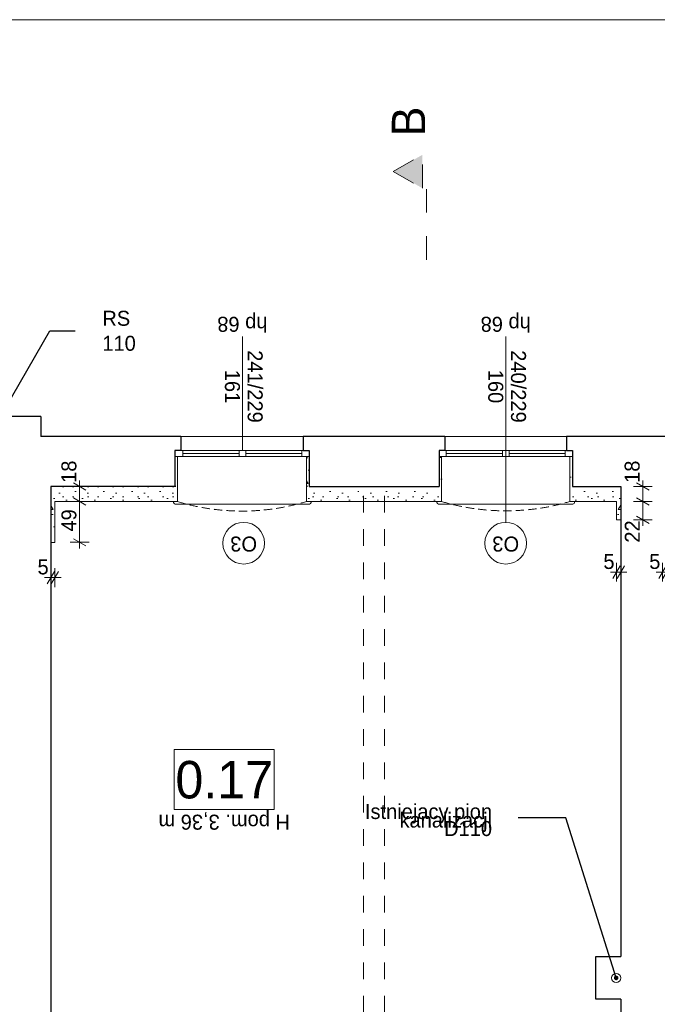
# Model space of a CAD drawing. Extents: x -145259 to -66341, y -2316 to 227384.
# Tile 21 of 143: x -114821 to -107170, y 55172 to 66984. Entities that reach past the tile are written whole.
import ezdxf

# ---------------------------------------------------------------- set-up
doc = ezdxf.new("R2010")
doc.units = 0
doc.header["$MEASUREMENT"] = 0
for name, pattern in [('Dashed', [564.444447, 282.222223, -282.222223]), ('Krawędzie ukryte', [150, 100, -50]), ('Przerywana', [400, 200, -200])]:
    doc.linetypes.add(name, pattern=pattern)
doc.layers.add('Arch ocieplenie', color=7, linetype='Continuous')
doc.layers.add('Arch wymiary', color=7, linetype='Continuous')
for name, color, linetype, lineweight in [('Arch ocieplenie_Nr_Pióra__21', 7, 'Continuous', 13), ('Arch opisy okien_Nr_Pióra__21', 7, 'Continuous', 13), ('Arch opisy_Nr_Pióra__1', 7, 'Continuous', 25), ('Arch opisy_Nr_Pióra__21', 7, 'Continuous', 13), ('arch przekroje_Nr_Pióra__21', 7, 'Continuous', 13), ('arch przekroje_Nr_Pióra__5', 7, 'Continuous', 13), ('ARCH TABELA_Nr_Pióra__21', 7, 'Continuous', 13), ('Arch wymiary_Nr_Pióra__21', 7, 'Continuous', 13), ('Arch wymiary_Nr_Pióra__5', 7, 'Continuous', 13), ('INWENT OPISY_Nr_Pióra__21', 7, 'Continuous', 13), ('INWENT STROPY_Nr_Pióra__21', 7, 'Continuous', 13), ('INWENT. OKNA_Nr_Pióra__21', 7, 'Continuous', 13), ('INWENT.ŚCIANY_Nr_Pióra__1', 7, 'Continuous', 25), ('INWENT.ŚCIANY_Nr_Pióra__21', 7, 'Continuous', 13)]:
    doc.layers.add(name, color=color, linetype=linetype, lineweight=lineweight)
doc.layers.add('INWENT kanalizacja_Nr_Pióra__118', color=7, linetype='Continuous', lineweight=13, true_color=0x573938)
doc.styles.add('GENERATED_STYLE_1', font='txt')
doc.styles.add('GENERATED_STYLE_4', font='txt')
doc.styles.add('GENERATED_STYLE_5', font='txt')
doc.styles.add('GENERATED_STYLE_6', font='txt')
doc.styles.add('GENERATED_STYLE_7', font='txt')
doc.styles.add('GENERATED_STYLE_8', font='txt')
doc.dimstyles.new('GENERATED_STYLE__1', dxfattribs={"dimtxt": 179.999995, "dimasz": 114, "dimexe": 0.18, "dimexo": 0, "dimgap": 0.09, "dimtad": 1, "dimdec": 0, "dimlfac": 0.1, "dimzin": 0, "dimdsep": 46, "dimtxsty": 'GENERATED_STYLE_1', "dimblk": 'ARROWHEAD_2', "dimblk1": 'ARROWHEAD_2', "dimblk2": 'ARROWHEAD_2', "dimcen": 0.09, "dimclrd": 7, "dimclre": 7, "dimclrt": 7, "dimazin": 0, "dimtfac": 1, "dimtdec": 4, "dimtmove": 0, "dimatfit": 3, "dimfxl": 0, "dimtolj": 1, "dimtzin": 0, "dimarcsym": 0})
doc.dimstyles.new('GENERATED_STYLE__2', dxfattribs={"dimtxt": 179.999995, "dimasz": 114, "dimexe": 0.18, "dimexo": 0, "dimgap": 0.09, "dimtad": 1, "dimtih": 1, "dimtoh": 1, "dimdec": 0, "dimlfac": 0.1, "dimzin": 0, "dimdsep": 46, "dimtxsty": 'GENERATED_STYLE_1', "dimblk": 'ARROWHEAD_2', "dimblk1": 'ARROWHEAD_2', "dimblk2": 'ARROWHEAD_2', "dimcen": 0.09, "dimclrd": 7, "dimclre": 7, "dimclrt": 7, "dimazin": 0, "dimtfac": 1, "dimtdec": 4, "dimtmove": 0, "dimatfit": 3, "dimfxl": 0, "dimtolj": 1, "dimtzin": 0, "dimarcsym": 0})
doc.dimstyles.new('GENERATED_STYLE__9', dxfattribs={"dimtxt": 0.18, "dimasz": 109.44, "dimexe": 0.18, "dimexo": 0.0625, "dimgap": 0.09, "dimtad": 0, "dimtih": 1, "dimtoh": 1, "dimdec": 4, "dimzin": 0, "dimdsep": 46, "dimcen": 0.09, "dimadec": 0, "dimazin": 0, "dimtfac": 1, "dimtdec": 4, "dimtmove": 0, "dimatfit": 3, "dimldrblk": 'ARROWHEAD_11', "dimfxl": 0, "dimtolj": 1, "dimtzin": 0, "dimarcsym": 0})
pattern_1 = [(0, (0, 0), (0, 623.5383), [60, -300]), (0, (180, 311.8), (0, 623.5383), [60, -300]), (60, (0, 0), (-540, 311.7692), [60, -300]), (60, (360, 0), (-540, 311.7692), [60, -300]), (120, (60, 0), (540, 311.7692), [60, -300]), (120, (420, 0), (540, 311.7692), [60, -300]), (0, (0, 60), (0, 120), [0, -120, 0, -180.00001]), (45, (60, 60), (-84.85282, 84.85282), [0, -90, 0, -150.00001])]

# ---------------------------------------------------------------- blocks, each defined once
blk = doc.blocks.new('Ściana_65', base_point=(-108189, 61384))
at = {"layer": 'Arch ocieplenie_Nr_Pióra__21', "linetype": 'Continuous'}
h = blk.add_hatch(dxfattribs=at)
h.set_pattern_fill('Structural_Concrete', color=256, style=0, pattern_type=2)
h.set_pattern_definition(pattern_1)
h.paths.add_polyline_path([(-108189, 61384), (-108189, 61744), (-108219, 61744), (-108219, 61204)], flags=0)
for p, q in [((-108189, 61744), (-108219, 61744)), ((-108219, 61744), (-108219, 61204)), ((-108189, 61384), (-108189, 61744))]:
    blk.add_line(p, q, dxfattribs=at)
blk = doc.blocks.new('Ściana_67', base_point=(-109789, 61384))
at = {"layer": 'Arch ocieplenie_Nr_Pióra__21', "linetype": 'Continuous'}
h = blk.add_hatch(dxfattribs=at)
h.set_pattern_fill('Structural_Concrete', color=256, style=0, pattern_type=2)
h.set_pattern_definition(pattern_1)
h.paths.add_polyline_path([(-109759, 61204), (-109759, 61744), (-109789, 61744), (-109789, 61384)], flags=0)
for p, q in [((-109759, 61744), (-109789, 61744)), ((-109789, 61744), (-109789, 61384)), ((-109759, 61204), (-109759, 61744))]:
    blk.add_line(p, q, dxfattribs=at)
blk = doc.blocks.new('Ściana_68', base_point=(-112959, 61384))
at = {"layer": 'Arch ocieplenie_Nr_Pióra__21', "linetype": 'Continuous'}
h = blk.add_hatch(dxfattribs=at)
h.set_pattern_fill('Structural_Concrete', color=256, style=0, pattern_type=2)
h.set_pattern_definition(pattern_1)
h.paths.add_polyline_path([(-112929, 61204), (-112929, 61744), (-112959, 61744), (-112959, 61384)], flags=0)
for p, q in [((-112929, 61744), (-112959, 61744)), ((-112959, 61744), (-112959, 61384)), ((-112929, 61204), (-112929, 61744))]:
    blk.add_line(p, q, dxfattribs=at)
blk = doc.blocks.new('Ściana_69', base_point=(-111349, 61384))
at = {"layer": 'Arch ocieplenie_Nr_Pióra__21', "linetype": 'Continuous'}
h = blk.add_hatch(dxfattribs=at)
h.set_pattern_fill('Structural_Concrete', color=256, style=0, pattern_type=2)
h.set_pattern_definition(pattern_1)
h.paths.add_polyline_path([(-111349, 61384), (-111349, 61744), (-111379, 61744), (-111379, 61204)], flags=0)
for p, q in [((-111349, 61744), (-111379, 61744)), ((-111379, 61744), (-111379, 61204)), ((-111349, 61384), (-111349, 61744))]:
    blk.add_line(p, q, dxfattribs=at)
blk = doc.blocks.new('Ściana_71', base_point=(-109789, 61384))
at = {"layer": 'Arch ocieplenie_Nr_Pióra__21', "linetype": 'Continuous'}
h = blk.add_hatch(dxfattribs=at)
h.set_pattern_fill('Structural_Concrete', color=256, style=0, pattern_type=2)
h.set_pattern_definition(pattern_1)
h.paths.add_polyline_path([(-109789, 61384), (-111349, 61384), (-111379, 61204), (-109759, 61204)], flags=0)
for p, q in [((-109789, 61384), (-111349, 61384)), ((-111379, 61204), (-109759, 61204))]:
    blk.add_line(p, q, dxfattribs=at)
blk = doc.blocks.new('Ściana_72', base_point=(-112959, 61384))
at = {"layer": 'Arch ocieplenie_Nr_Pióra__21', "linetype": 'Continuous'}
h = blk.add_hatch(dxfattribs=at)
h.set_pattern_fill('Structural_Concrete', color=256, style=0, pattern_type=2)
h.set_pattern_definition(pattern_1)
h.paths.add_polyline_path([(-112959, 61384), (-114449, 61384), (-114399, 61204), (-112929, 61204)], flags=0)
for p, q in [((-112959, 61384), (-114449, 61384)), ((-114399, 61204), (-112929, 61204))]:
    blk.add_line(p, q, dxfattribs=at)
blk = doc.blocks.new('Ściana_74', base_point=(-114449, 61384))
at = {"layer": 'Arch ocieplenie_Nr_Pióra__21', "linetype": 'Continuous'}
h = blk.add_hatch(dxfattribs=at)
h.set_pattern_fill('Structural_Concrete', color=256, style=0, pattern_type=2)
h.set_pattern_definition(pattern_1)
h.paths.add_polyline_path([(-114449, 61384), (-114449, 60714), (-114399, 60714), (-114399, 61204)], flags=0)
for p, q in [((-114449, 61384), (-114449, 60714)), ((-114399, 60714), (-114399, 61204)), ((-114449, 60714), (-114399, 60714))]:
    blk.add_line(p, q, dxfattribs=at)
blk = doc.blocks.new('Ściana_75', base_point=(-107609, 61384))
at = {"layer": 'Arch ocieplenie_Nr_Pióra__21', "linetype": 'Continuous'}
h = blk.add_hatch(dxfattribs=at)
h.set_pattern_fill('Structural_Concrete', color=256, style=0, pattern_type=2)
h.set_pattern_definition(pattern_1)
h.paths.add_polyline_path([(-107659, 61204), (-107659, 60984), (-107609, 60984), (-107609, 61384)], flags=0)
for p, q in [((-107609, 60984), (-107609, 61384)), ((-107659, 61204), (-107659, 60984)), ((-107659, 60984), (-107609, 60984))]:
    blk.add_line(p, q, dxfattribs=at)
blk = doc.blocks.new('Ściana_77', base_point=(-107609, 61384))
at = {"layer": 'Arch ocieplenie_Nr_Pióra__21', "linetype": 'Continuous'}
h = blk.add_hatch(dxfattribs=at)
h.set_pattern_fill('Structural_Concrete', color=256, style=0, pattern_type=2)
h.set_pattern_definition(pattern_1)
h.paths.add_polyline_path([(-107609, 61384), (-108189, 61384), (-108219, 61204), (-107659, 61204)], flags=0)
for p, q in [((-107609, 61384), (-108189, 61384)), ((-108219, 61204), (-107659, 61204))]:
    blk.add_line(p, q, dxfattribs=at)
blk = doc.blocks.new('*D1295')
at = {"layer": 'Arch wymiary_Nr_Pióra__5', "linetype": 'Continuous'}
for p, q in [((-113989, 61204), (-114214, 61204)), ((-114177, 61247), (-114027, 61160)), ((-114102, 60714), (-114102, 61204)), ((-113989, 60714), (-114214, 60714)), ((-114177, 60757), (-114027, 60670)), ((-114102, 60640), (-114102, 60714))]:
    blk.add_line(p, q, dxfattribs=at)
at = {"layer": 'Arch wymiary_Nr_Pióra__21', "char_height": 180, "attachment_point": 7, "rotation": 90, "style": 'GENERATED_STYLE_1'}
for s, insert in [('{18}', (-114138, 61427)), ('{49}', (-114138, 60843))]:
    blk.add_mtext(s, dxfattribs=dict(at, insert=insert))
blk = doc.blocks.new('ARROWHEAD_2')
at = {"color": 0, "linetype": 'Continuous', "lineweight": 0}
for p, q in [((0, 0), (-1, 0)), ((-0.38, -0.66), (0.38, 0.66))]:
    blk.add_line(p, q, dxfattribs=at)
blk = doc.blocks.new('*D1296')
at = {"layer": 'Arch wymiary_Nr_Pióra__5', "linetype": 'Continuous'}
for p, q in [((-114027, 61340), (-114177, 61427)), ((-114102, 61384), (-114102, 61457)), ((-113989, 61384), (-114214, 61384)), ((-114102, 61204), (-114102, 61384)), ((-113989, 61204), (-114214, 61204)), ((-114177, 61247), (-114027, 61160))]:
    blk.add_line(p, q, dxfattribs=at)
at = {"layer": 'Arch wymiary_Nr_Pióra__21', "char_height": 180, "attachment_point": 7, "rotation": 90, "style": 'GENERATED_STYLE_1'}
for s, insert in [('{18}', (-114138, 61427)), ('{49}', (-114138, 60843))]:
    blk.add_mtext(s, dxfattribs=dict(at, insert=insert))
blk = doc.blocks.new('*D1297')
at = {"layer": 'Arch wymiary_Nr_Pióra__5', "linetype": 'Continuous'}
for p, q in [((-107231, 61204), (-107456, 61204)), ((-107419, 61247), (-107269, 61160)), ((-107344, 60984), (-107344, 61204)), ((-107231, 60984), (-107456, 60984)), ((-107419, 61027), (-107269, 60940)), ((-107344, 60910), (-107344, 60984))]:
    blk.add_line(p, q, dxfattribs=at)
at = {"layer": 'Arch wymiary_Nr_Pióra__21', "char_height": 180, "attachment_point": 7, "rotation": 90, "style": 'GENERATED_STYLE_1'}
for s, insert in [('{18}', (-107380, 61427)), ('{22}', (-107380, 60710))]:
    blk.add_mtext(s, dxfattribs=dict(at, insert=insert))
blk = doc.blocks.new('*D1298')
at = {"layer": 'Arch wymiary_Nr_Pióra__5', "linetype": 'Continuous'}
for p, q in [((-107269, 61340), (-107419, 61427)), ((-107344, 61384), (-107344, 61457)), ((-107231, 61384), (-107456, 61384)), ((-107344, 61204), (-107344, 61384)), ((-107231, 61204), (-107456, 61204)), ((-107419, 61247), (-107269, 61160))]:
    blk.add_line(p, q, dxfattribs=at)
at = {"layer": 'Arch wymiary_Nr_Pióra__21', "char_height": 180, "attachment_point": 7, "rotation": 90, "style": 'GENERATED_STYLE_1'}
for s, insert in [('{18}', (-107380, 61427)), ('{22}', (-107380, 60710))]:
    blk.add_mtext(s, dxfattribs=dict(at, insert=insert))
blk = doc.blocks.new('*D1333')
at = {"layer": 'Arch wymiary_Nr_Pióra__5', "linetype": 'Continuous'}
for p, q in [((-114492, 60216), (-114405, 60366)), ((-114449, 60178), (-114449, 60403)), ((-114355, 60366), (-114442, 60216)), ((-114399, 60178), (-114399, 60403)), ((-114522, 60291), (-114449, 60291)), ((-114449, 60291), (-114399, 60291)), ((-114399, 60291), (-114325, 60291))]:
    blk.add_line(p, q, dxfattribs=at)
at = {"layer": 'Arch wymiary_Nr_Pióra__21', "insert": (-114607, 60327), "char_height": 180, "attachment_point": 7, "style": 'GENERATED_STYLE_1'}
blk.add_mtext('{5}', dxfattribs=at)
blk = doc.blocks.new('*D1337')
at = {"layer": 'Arch wymiary_Nr_Pióra__5', "linetype": 'Continuous'}
for p, q in [((-107702, 60281), (-107615, 60431)), ((-107659, 60243), (-107659, 60468)), ((-107565, 60431), (-107652, 60281)), ((-107609, 60243), (-107609, 60468)), ((-107732, 60356), (-107659, 60356)), ((-107659, 60356), (-107609, 60356)), ((-107609, 60356), (-107535, 60356))]:
    blk.add_line(p, q, dxfattribs=at)
at = {"layer": 'Arch wymiary_Nr_Pióra__21', "insert": (-107817, 60392), "char_height": 180, "attachment_point": 7, "style": 'GENERATED_STYLE_1'}
blk.add_mtext('{5}', dxfattribs=at)
blk = doc.blocks.new('*D1338')
at = {"layer": 'Arch wymiary_Nr_Pióra__5', "linetype": 'Continuous'}
for p, q in [((-107152, 60281), (-107065, 60431)), ((-107109, 60243), (-107109, 60468)), ((-107015, 60431), (-107102, 60281)), ((-107059, 60243), (-107059, 60468)), ((-107182, 60356), (-107109, 60356)), ((-107109, 60356), (-107059, 60356)), ((-107059, 60356), (-106985, 60356))]:
    blk.add_line(p, q, dxfattribs=at)
at = {"layer": 'Arch wymiary_Nr_Pióra__21', "insert": (-107267, 60392), "char_height": 180, "attachment_point": 7, "style": 'GENERATED_STYLE_1'}
blk.add_mtext('{5}', dxfattribs=at)
blk = doc.blocks.new('ARROWHEAD_11')
at = {"color": 0, "linetype": 'Continuous', "lineweight": 0}
blk.add_line((0, 0), (-1, 0), dxfattribs=at)
at = {"color": 0, "linetype": 'Continuous', "lineweight": 0, "const_width": 0.25, "flags": 128}
blk.add_lwpolyline([(-0.125, 0, 1), (0.125, 0, 1)], format="xyb", close=True, dxfattribs=at)

msp = doc.modelspace()

# ---------------------------------------------------------------- hatches: boundary and pattern name
at = {"layer": 'arch przekroje_Nr_Pióra__5', "linetype": 'Continuous'}
msp.add_hatch(color=256, dxfattribs=at).paths.add_polyline_path([(-109988.7, 65362.6), (-109988.7, 64962.6), (-110338.7, 65162.6)], flags=0)

# ---------------------------------------------------------------- linework, layer by layer
at = {"layer": 'Arch opisy okien_Nr_Pióra__21', "linetype": 'Continuous'}
for centre in [(-112133.3, 60703.6), (-108988.7, 60703.6)]:
    msp.add_circle(centre, 250, dxfattribs=at)
at = {"layer": 'Arch opisy_Nr_Pióra__21', "linetype": 'Continuous'}
for p, q in [((-112966.6, 58227.7), (-112966.6, 57507.7)), ((-111766.6, 58227.7), (-112966.6, 58227.7)), ((-111766.6, 57507.7), (-111766.6, 58227.7)), ((-112966.6, 57507.7), (-111766.6, 57507.7))]:
    msp.add_line(p, q, dxfattribs=at)
at = {"layer": 'arch przekroje_Nr_Pióra__5', "linetype": 'Dashed'}
for p, q in [((-110338.7, 65162.6), (-109988.7, 65362.6)), ((-109988.7, 64962.6), (-109988.7, 65362.6)), ((-110338.7, 65162.6), (-109988.7, 64962.6)), ((-109938.7, 64104.6), (-109938.7, 65162.6))]:
    msp.add_line(p, q, dxfattribs=at)
at = {"layer": 'ARCH TABELA_Nr_Pióra__21', "linetype": 'Continuous'}
msp.add_line((-145258.7, 66983.6), (-70258.7, 66983.6), dxfattribs=at)
at = {"layer": 'INWENT kanalizacja_Nr_Pióra__118', "linetype": 'Continuous'}
msp.add_circle((-107663.7, 55488.6), 55, dxfattribs=at)
at = {"layer": 'INWENT OPISY_Nr_Pióra__21', "linetype": 'Continuous'}
for p, q in [((-112148.7, 61813.6), (-112148.7, 63183.6)), ((-108988.7, 60953.6), (-108988.7, 63183.6))]:
    msp.add_line(p, q, dxfattribs=at)
at = {"layer": 'INWENT STROPY_Nr_Pióra__21', "linetype": 'Przerywana'}
for p, q in [((-110693.7, 53873.6), (-110693.7, 61383.6)), ((-110443.7, 53873.6), (-110443.7, 61383.6))]:
    msp.add_line(p, q, dxfattribs=at)
at = {"layer": 'INWENT. OKNA_Nr_Pióra__21', "linetype": 'Continuous'}
for p, q in [((-112943.7, 61813.6), (-111353.7, 61813.6)), ((-112863.7, 61813.6), (-112863.7, 61743.6)), ((-112188.7, 61778.6), (-112863.7, 61778.6)), ((-112188.7, 61813.6), (-112188.7, 61743.6)), ((-112108.7, 61813.6), (-112108.7, 61743.6)), ((-111433.7, 61778.6), (-112108.7, 61778.6)), ((-111433.7, 61813.6), (-111433.7, 61743.6)), ((-109783.7, 61813.6), (-108193.7, 61813.6)), ((-109703.7, 61813.6), (-109703.7, 61743.6)), ((-109028.7, 61778.6), (-109703.7, 61778.6)), ((-109028.7, 61813.6), (-109028.7, 61743.6)), ((-108948.7, 61813.6), (-108948.7, 61743.6)), ((-108273.7, 61778.6), (-108948.7, 61778.6)), ((-108273.7, 61813.6), (-108273.7, 61743.6)), ((-111353.7, 61743.6), (-112943.7, 61743.6)), ((-108193.7, 61743.6), (-109783.7, 61743.6)), ((-112973.7, 61193.6), (-112973.7, 61203.6)), ((-111323.7, 61193.6), (-111323.7, 61203.6)), ((-109813.7, 61193.6), (-109813.7, 61203.6)), ((-108163.7, 61193.6), (-108163.7, 61203.6)), ((-112953.7, 61173.6), (-111343.7, 61173.6)), ((-109793.7, 61173.6), (-108183.7, 61173.6))]:
    msp.add_line(p, q, dxfattribs=at)
for centre, start, end in [((-112953.7, 61193.6), 180, 270), ((-111343.7, 61193.6), 270, 0), ((-109793.7, 61193.6), 180, 270), ((-108183.7, 61193.6), 270, 0)]:
    msp.add_arc(centre, 20, start, end, dxfattribs=at)
at = {"layer": 'INWENT.ŚCIANY_Nr_Pióra__1', "linetype": 'Continuous'}
for p, q in [((-114568.7, 62223.6), (-115168.7, 62223.6)), ((-114568.7, 62223.6), (-114568.7, 61983.6)), ((-112888.7, 61983.6), (-114568.7, 61983.6)), ((-112888.7, 61983.6), (-112888.7, 61813.6)), ((-109718.7, 61983.6), (-111418.7, 61983.6)), ((-111418.7, 61983.6), (-111418.7, 61813.6)), ((-109718.7, 61983.6), (-109718.7, 61813.6)), ((-108258.7, 61983.6), (-108258.7, 61813.6)), ((-106413.7, 61983.6), (-108258.7, 61983.6)), ((-112958.7, 61813.6), (-112958.7, 61383.6)), ((-112888.7, 61813.6), (-112958.7, 61813.6)), ((-111418.7, 61813.6), (-111348.7, 61813.6)), ((-111348.7, 61813.6), (-111348.7, 61383.6)), ((-109788.7, 61813.6), (-109788.7, 61383.6)), ((-109718.7, 61813.6), (-109788.7, 61813.6)), ((-108258.7, 61813.6), (-108188.7, 61813.6)), ((-108188.7, 61813.6), (-108188.7, 61383.6)), ((-114448.7, 61383.6), (-114448.7, 53873.6)), ((-112948.7, 61383.6), (-114448.7, 61383.6)), ((-111348.7, 61383.6), (-109788.7, 61383.6)), ((-108188.7, 61383.6), (-107608.7, 61383.6)), ((-107608.7, 61383.6), (-107608.7, 55743.6)), ((-107908.7, 55233.6), (-107908.7, 55743.6)), ((-107908.7, 55743.6), (-107608.7, 55743.6)), ((-107608.7, 55233.6), (-107908.7, 55233.6)), ((-107608.7, 55233.6), (-107608.7, 54443.6))]:
    msp.add_line(p, q, dxfattribs=at)
at = {"layer": 'INWENT.ŚCIANY_Nr_Pióra__21', "linetype": 'Continuous'}
for p, q in [((-111418.7, 61983.6), (-112888.7, 61983.6)), ((-108258.7, 61983.6), (-109718.7, 61983.6))]:
    msp.add_line(p, q, dxfattribs=at)
at = {"layer": 'INWENT.ŚCIANY_Nr_Pióra__21', "linetype": 'Krawędzie ukryte'}
for centre, radius, start, end in [((-112153.7, 63764.7), 2675.8, 253.16405, 286.83595), ((-108988.7, 63802.3), 2710.4, 253.49534, 286.50466)]:
    msp.add_arc(centre, radius, start, end, dxfattribs=at)

# ---------------------------------------------------------------- block references
at = {"layer": 'Arch ocieplenie'}
for name, p in [('Ściana_68', (-112958.7, 61383.6)), ('Ściana_69', (-111348.7, 61383.6)), ('Ściana_67', (-109788.7, 61383.6)), ('Ściana_65', (-108188.7, 61383.6)), ('Ściana_72', (-112958.7, 61383.6)), ('Ściana_74', (-114448.7, 61383.6)), ('Ściana_71', (-109788.7, 61383.6)), ('Ściana_77', (-107608.7, 61383.6)), ('Ściana_75', (-107608.7, 61383.6))]:
    msp.add_blockref(name, p, dxfattribs=at)

# ---------------------------------------------------------------- texts
at = {"layer": 'Arch opisy okien_Nr_Pióra__21', "linetype": 'Continuous', "char_height": 180, "attachment_point": 2, "rotation": 180, "style": 'GENERATED_STYLE_8'}
for insert in [(-112133.3, 60603.3), (-108988.7, 60603.3)]:
    msp.add_mtext('{O3}', dxfattribs=dict(at, insert=insert))
at = {"layer": 'Arch opisy_Nr_Pióra__1', "linetype": 'Continuous', "insert": (-112366.6, 57635.1), "char_height": 450, "attachment_point": 8, "style": 'GENERATED_STYLE_5'}
msp.add_mtext('{0.17}', dxfattribs=at)
at = {"layer": 'arch przekroje_Nr_Pióra__21', "linetype": 'Continuous', "insert": (-110355.9, 65762.6), "char_height": 400, "attachment_point": 2, "rotation": 90, "style": 'GENERATED_STYLE_8'}
msp.add_mtext('{B}', dxfattribs=at)
at = {"layer": 'INWENT OPISY_Nr_Pióra__21', "linetype": 'Continuous', "insert": (-113829.3, 63250.2), "char_height": 180, "width": 692.895, "attachment_point": 4, "style": 'GENERATED_STYLE_6'}
msp.add_mtext('{RS 110}', dxfattribs=at)
at = {"layer": 'INWENT OPISY_Nr_Pióra__21', "linetype": 'Continuous', "char_height": 180, "attachment_point": 2, "rotation": 180, "style": 'GENERATED_STYLE_7'}
for s, insert in [('{hp 68}', (-112148.7, 63239.3)), ('{hp 68}', (-108988.7, 63239.3)), ('{H pom. 3,36 m}', (-112366.6, 57266.9))]:
    msp.add_mtext(s, dxfattribs=dict(at, insert=insert))
at = {"layer": 'INWENT OPISY_Nr_Pióra__21', "linetype": 'Continuous', "char_height": 180, "width": 1346.334, "attachment_point": 2, "rotation": 270, "line_spacing_factor": 0.909108, "style": 'GENERATED_STYLE_7'}
for s, insert in [('{241/229\\P161}', (-111905.5, 62583.6)), ('{240/229\\P160}', (-108745.5, 62583.6))]:
    msp.add_mtext(s, dxfattribs=dict(at, insert=insert))
at = {"layer": 'INWENT OPISY_Nr_Pióra__21', "linetype": 'Continuous', "insert": (-109153.2, 57381.5), "char_height": 180, "width": 1570.45, "attachment_point": 6, "line_spacing_factor": 0.340614, "style": 'GENERATED_STYLE_4'}
msp.add_mtext('{Istniejacy pion\\Pkanalizacji D110 }', dxfattribs=at)

# ---------------------------------------------------------------- dimensions: what is measured, and where the dimension line sits
at = {"layer": 'Arch wymiary', "linetype": 'Continuous'}
for base, p1, p2, picture, middle in [((-114101.8, 60713.6), (-114398.7, 60713.6), (-113703.7, 61203.6), '*D1295', (-114227.8, 60980)), ((-114101.8, 60713.6), (-113703.7, 61203.6), (-113703.7, 61383.6), '*D1296', (-114227.8, 61563.5)), ((-107343.7, 60983.6), (-107658.7, 60983.6), (-107898.7, 61203.6), '*D1297', (-107469.7, 60846.4)), ((-107343.7, 60983.6), (-107898.7, 61203.6), (-107898.7, 61383.6), '*D1298', (-107469.7, 61563.5))]:
    dim = msp.add_linear_dim(base=base, p1=p1, p2=p2, angle=90, dimstyle='GENERATED_STYLE__1', dxfattribs=at)
    dim.commit()
    dim.dimension.update_dxf_attribs({"geometry": picture, "text_midpoint": middle})
for base, p1, p2, picture, middle in [((-107658.7, 60355.9), (-107658.7, 60983.6), (-107608.7, 60983.6), '*D1337', (-107749, 60481.9)), ((-107108.7, 60355.9), (-107108.7, 60983.6), (-107058.7, 60983.6), '*D1338', (-107199, 60481.9)), ((-114448.7, 60290.8), (-114448.7, 60713.6), (-114398.7, 60713.6), '*D1333', (-114539, 60416.8))]:
    dim = msp.add_linear_dim(base=base, p1=p1, p2=p2, dimstyle='GENERATED_STYLE__2', dxfattribs=at)
    dim.commit()
    dim.dimension.update_dxf_attribs({"geometry": picture, "text_midpoint": middle})

# ---------------------------------------------------------------- leaders
at = {"layer": 'INWENT OPISY_Nr_Pióra__21', "linetype": 'Continuous', "annotation_type": 0, "has_hookline": 1, "hookline_direction": 1}
for points, text_width in [([(-115268.7, 61848.6), (-114460.1, 63249.2), (-114157, 63249.2)], 437.1), ([(-107663.7, 55488.6), (-108266.4, 57407.2), (-108839.4, 57407.2)], 1328.6)]:
    msp.add_leader(points, dimstyle='GENERATED_STYLE__9', dxfattribs=dict(at, text_width=text_width))

doc.saveas('drawing.dxf')
